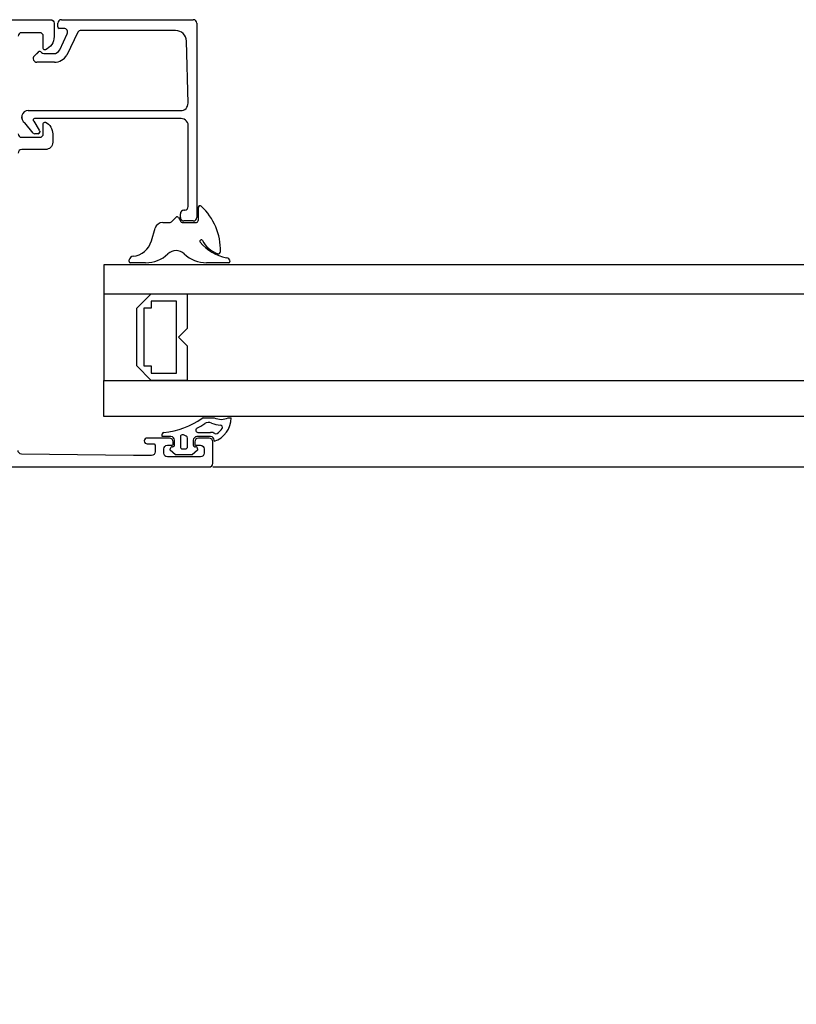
# Model space of a CAD drawing. Header units: millimetres. Extents: x 111285 to 237437, y -9513 to 52045.
# Tile 55 of 117: x 139152 to 139259, y 326 to 462. Entities that reach past the tile are written whole.
import ezdxf

# ---------------------------------------------------------------- set-up
doc = ezdxf.new("R2010")
doc.units = ezdxf.units.MM
doc.header["$LTSCALE"] = 100
doc.layers.get('0').update_dxf_attribs({"color": 252})
doc.layers.add('0-BUITENKOZIJNEN', color=252, linetype='Continuous')

# ---------------------------------------------------------------- blocks, each defined once
blk = doc.blocks.new('SR8-hori')
at = {"linetype": 'Continuous'}
for p, q in [((1544.5, 29.05), (1544.5, 30.87)), ((1539.57, 28.8), (1540.59, 28.8)), ((1540.77, 28.87), (1541.41, 29.52)), ((1541.73, 29.48), (1542.05, 28.92)), ((1542.26, 28.8), (1544.25, 28.8)), ((1537.99, 26.24), (1538.5, 28)), ((1534.92, 23.36), (1534.92, 23.62)), ((1548.89, 23.38), (1548.89, 23.36)), ((1959.75, 22.9), (1531.41, 22.9)), ((1531.41, 22.9), (1531.41, 18.9)), ((1537.19, 23.2), (1535.08, 23.2)), ((1548.72, 23.2), (1545.64, 23.2)), ((1531.41, 18.9), (1959.75, 18.9)), ((1531.41, 18.9), (1531.41, 6.9)), ((1535.96, 16.9), (1537.96, 18.9)), ((1537.96, 18.9), (1542.96, 18.9)), ((1541.46, 17.9), (1537.96, 17.9)), ((1537.96, 17.9), (1537.96, 16.9)), ((1541.46, 7.9), (1541.46, 17.9)), ((1542.96, 18.9), (1542.96, 14.1)), ((1535.96, 8.9), (1535.96, 16.9)), ((1537.96, 16.9), (1536.96, 16.9)), ((1536.96, 16.9), (1536.96, 8.9)), ((1542.96, 14.1), (1541.76, 12.9)), ((1541.76, 12.9), (1542.96, 11.7)), ((1542.96, 11.7), (1542.96, 6.9)), ((1537.96, 6.9), (1535.96, 8.9)), ((1536.96, 8.9), (1537.96, 8.9)), ((1537.96, 8.9), (1537.96, 7.9)), ((1531.41, 1.9), (1531.41, 6.9)), ((1531.41, 6.9), (1959.75, 6.9)), ((1537.96, 7.9), (1541.46, 7.9)), ((1542.96, 6.9), (1537.96, 6.9)), ((1959.75, 1.9), (1531.41, 1.9)), ((1545.04, 1.65), (1545.04, 1.65)), ((1545.21, 1.7), (1545.21, 1.7)), ((1545.21, 1.7), (1546.71, 1.7)), ((1546.71, 1.7), (1546.71, 1.7)), ((1548.66, 1.7), (1548.66, 1.7)), ((1548.66, 1.7), (1549.04, 1.7)), ((1549.04, 1.7), (1549.04, 1.7)), ((1544.3, 0.27), (1544.3, 0.27)), ((1545.38, 0.91), (1545.38, 0.91)), ((1547.55, 0.71), (1547.55, 0.71)), ((1547.79, 0.24), (1547.79, 0.24)), ((1540.7, -0.9), (1539.46, -0.9)), ((1539.46, -0.9), (1539.46, -0.9)), ((1539.48, -0.49), (1539.48, -0.49)), ((1540.7, -0.9), (1540.7, -0.9)), ((1542, -0.94), (1542, -0.94)), ((1542, -0.94), (1542, -2.3)), ((1542.82, -0.84), (1542.42, -0.66)), ((1542.82, -0.84), (1542.82, -0.84)), ((1543, -2.3), (1543, -1.11)), ((1543, -1.11), (1543, -1.11)), ((1546.2, -0.9), (1544.3, -0.9)), ((1544.3, -0.9), (1544.3, -0.9)), ((1544.44, -0.3), (1544.44, -0.3)), ((1544.44, -0.3), (1546.2, -0.3)), ((1546.2, -0.3), (1546.2, -0.3)), ((1546.2, -0.9), (1546.2, -0.9)), ((1546.77, -0.46), (1546.77, -0.46)), ((1547.1, -0.45), (1547.1, -0.45)), ((1540.6, -2.77), (1540.6, -2.6)), ((1540.6, -2.6), (1540.6, -2.6)), ((1540.9, -2.3), (1540.9, -2.3)), ((1540.9, -2.3), (1540.97, -2.3)), ((1540.97, -2.3), (1540.97, -2.3)), ((1541.2, -2.07), (1541.2, -1.4)), ((1541.2, -1.4), (1541.2, -1.4)), ((1541.2, -2.07), (1541.2, -2.07)), ((1542, -2.3), (1542, -2.3)), ((1542.3, -2.6), (1542.3, -2.6)), ((1542.3, -2.6), (1542.7, -2.6)), ((1542.7, -2.6), (1542.7, -2.6)), ((1543, -2.3), (1543, -2.3)), ((1543.8, -1.4), (1543.8, -1.4)), ((1543.8, -1.4), (1543.8, -2.07)), ((1543.8, -2.07), (1543.8, -2.07)), ((1544.03, -2.3), (1544.03, -2.3)), ((1544.03, -2.3), (1544.03, -2.3)), ((1544.03, -2.3), (1544.1, -2.3)), ((1544.1, -2.3), (1544.1, -2.3)), ((1544.4, -2.6), (1544.4, -2.6)), ((1544.4, -2.6), (1544.4, -2.77)), ((1546.7, -1.54), (1546.7, -1.4)), ((1546.7, -1.4), (1546.7, -1.4)), ((1546.7, -1.54), (1546.7, -1.54)), ((1541.35, -3.4), (1540.6, -2.77)), ((1540.6, -2.77), (1540.6, -2.77)), ((1543.65, -3.4), (1541.35, -3.4)), ((1541.35, -3.4), (1541.35, -3.4)), ((1544.4, -2.77), (1543.65, -3.4)), ((1543.65, -3.4), (1543.65, -3.4)), ((1544.4, -2.77), (1544.4, -2.77))]:
    blk.add_line(p, q, dxfattribs=at)
at = {"linetype": 'Continuous', "ltscale": 0.25}
blk.add_line((1546.5, -5.1), (1959.75, -5.1), dxfattribs=at)
at = {"linetype": 'Continuous'}
for points in [[(1475, 56.9), (1524, 56.9, -0.414214), (1524.5, 56.4), (1524.5, 54.56, -0.301511), (1523.28, 52.72, -0.536675), (1523, 52.9), (1523, 54.6, 0.414214), (1522.5, 55.1), (1520, 55.1, 0.414214), (1519.5, 54.6)], [(1519.5, 41.1, 0.414214), (1520, 40.6), (1522.5, 40.6, 0.414214), (1523, 41.1), (1523, 42.5, -0.553992), (1523.29, 42.68, -0.287008), (1524.3, 41.06), (1524.3, 39.9, -0.414214), (1523.3, 38.9), (1520, 38.9, 0.414214), (1519.5, 38.4)], [(1453, -5.1), (1546, -5.1), (1546, -5.1, 0.414214), (1546.5, -4.6), (1546.5, -1.6), (1546.5, -1.6, 0.414214), (1546, -1.1), (1546, -1.1), (1544.5, -1.1, 0.414214), (1544, -1.6), (1544, -1.9, 0.414214), (1544.2, -2.1), (1544.8, -2.1, -0.414214), (1545.3, -2.6), (1545.3, -2.6), (1545.3, -3.2, -0.414214), (1544.8, -3.7), (1540.2, -3.7), (1540.2, -3.7, -0.414214), (1539.7, -3.2), (1539.7, -3.2), (1539.7, -2.6, -0.414214), (1540.2, -2.1), (1540.2, -2.1), (1540.8, -2.1, 0.414214), (1541, -1.9), (1541, -1.6, 0.414214), (1540.5, -1.1), (1537.4, -1.1, 0.414214), (1537, -1.5, 0.414214), (1537.4, -1.9), (1538.3, -1.9, -0.414214), (1538.5, -2.1), (1538.5, -3), (1538.5, -3, -0.414214), (1538, -3.5), (1535.5, -3.5), (1519.99, -3.31), (1519.99, -3.31, -0.416823), (1519.5, -2.8)]]:
    blk.add_lwpolyline(points, format="xyb", dxfattribs=at)
for centre, radius, start, end in [((1544.75, 30.87), 0.245, 50.2709, 180), ((1539.04, 24.85), 8.54, 359.2397, 46.6585), ((1539.57, 27.69), 1.11, 90, 163.7287), ((1540.59, 29.05), 0.245, 270, 315), ((1541.56, 29.37), 0.205, 30, 135), ((1542.26, 29.05), 0.245, 210, 270), ((1544.25, 29.05), 0.245, 270, 0), ((1535.11, 27.08), 3, 276.3295, 343.7287), ((1544.9, 26.18), 0.209, 32.0188, 221.7753), ((1549.81, 30.43), 6.7, 220.8941, 257.7169), ((1548.39, 27.98), 3.72, 207.0392, 251.1729), ((1541.41, 23.25), 1.64, 46.5305, 133.4695), ((1547.28, 24.75), 0.3, 252.7936, 357.4917), ((1535.51, 23.51), 0.6, 96.3295, 168.707), ((1535.08, 23.36), 0.164, 180, 270), ((1537.19, 27.7), 4.5, 270, 313.4695), ((1545.64, 27.7), 4.5, 226.5305, 270), ((1548.39, 23.38), 0.5, 0, 90.3744), ((1548.72, 23.36), 0.164, 270, 0), ((1538.35, 11.49), 11.9, 276.5895, 304.2304), ((1545.21, 1.4), 0.3, 90, 124.2304), ((1545.61, 1.71), 3.43, 288.551, 359.803), ((1547.68, 3.99), 2.49, 247.0327, 292.9673), ((1544.44, 0), 0.3, 117.9226, 270), ((1538.35, 11.49), 12.7, 297.9226, 303.606), ((1545.93, 0.08), 1, 65.9017, 123.606), ((1547.68, 3.99), 3.29, 245.9017, 267.6668), ((1545.61, 1.71), 2.63, 304.5847, 325.8964), ((1547.54, 0.41), 0.3, 325.8964, 87.6668), ((1539.92, -0.72), 0.493, 151.9834, 200.925), ((1539.75, -0.63), 0.3, 96.5895, 151.9834), ((1540.7, -1.4), 0.5, 0, 90), ((1542.3, -0.94), 0.3, 66.8014, 180), ((1542.7, -1.11), 0.3, 0, 66.8014), ((1544.3, -1.4), 0.5, 90, 180), ((1546.2, -1.4), 1.1, 58.5138, 90), ((1546.2, -1.4), 0.5, 0, 90), ((1546.93, -0.21), 0.3, 238.5138, 304.5847), ((1540.9, -2.6), 0.3, 90, 180), ((1540.97, -2.07), 0.23, 270, 360), ((1542.3, -2.3), 0.3, 180, 270), ((1542.7, -2.3), 0.3, 270, 0), ((1544.03, -2.07), 0.23, 180, 270), ((1544.1, -2.6), 0.3, 0, 90)]:
    blk.add_arc(centre, radius, start, end, dxfattribs=at)
blk.add_arc((2467, -5.1), 1014.5, 179.99783, 270)
at = {"layer": '0-BUITENKOZIJNEN', "linetype": 'Continuous'}
for p, q in [((1525, 55.9), (1525, 56.4)), ((1525.5, 56.9), (1534.4, 56.9)), ((1534.4, 56.9), (1543.8, 56.9)), ((1543.8, 56.9), (1543.8, 56.9)), ((1544.3, 56.4), (1544.3, 29.5)), ((1525.87, 55.7), (1525.2, 55.7)), ((1525.29, 52.7), (1526.3, 54.95)), ((1527.8, 55.15), (1526.27, 52)), ((1534.4, 55.4), (1528.23, 55.4)), ((1541.34, 55.4), (1534.4, 55.4)), ((1543.07, 45.33), (1542.84, 53.94)), ((1521.75, 51.85), (1522.31, 52.41)), ((1523.09, 52.2), (1524.42, 52.2)), ((1524.54, 51), (1522.1, 51)), ((1520.91, 44.3), (1523.92, 44.3)), ((1523.92, 44.3), (1534.4, 44.3)), ((1534.4, 44.3), (1542.07, 44.3)), ((1521.58, 41.17), (1520.45, 42.61)), ((1521.7, 42.83), (1522.44, 41.59)), ((1524.15, 43.2), (1521.8, 43.2)), ((1534.4, 43.2), (1524.15, 43.2)), ((1542.1, 43.2), (1534.4, 43.2)), ((1522.3, 41.1), (1521.83, 41.1)), ((1522.5, 41.44), (1522.5, 41.3)), ((1543.1, 31), (1543.1, 42.04)), ((1543.1, 42.04), (1543.1, 42.04)), ((1542.5, 30.5), (1542.6, 30.5)), ((1542.6, 30.5), (1542.5, 30.5)), ((1542.5, 30.5), (1542.5, 30.5)), ((1542.5, 30.5), (1542.6, 30.5)), ((1542.6, 30.5), (1542.6, 30.5)), ((1542, 29.5), (1542, 30)), ((1542, 30), (1542, 30)), ((1542, 29.5), (1542, 29.5)), ((1543.8, 29), (1542.5, 29)), ((1542.5, 29), (1542.5, 29)), ((1543.8, 29), (1543.8, 29))]:
    blk.add_line(p, q, dxfattribs=at)
for centre, radius, start, end in [((1525.5, 56.4), 0.5, 90, 180), ((1543.8, 56.4), 0.5, 0, 90), ((1525.2, 55.9), 0.2, 180, 270), ((1525.87, 55.2), 0.5, 330, 90), ((1528.23, 54.9), 0.5, 90, 150), ((1541.34, 53.9), 1.5, 1.4815, 90), ((1522.52, 52.2), 0.3, 34.8499, 135), ((1523.09, 52.6), 0.4, 214.8499, 270), ((1524.42, 53.2), 1, 270, 330), ((1524.54, 53), 2, 270, 330), ((1522.1, 51.5), 0.5, 135, 270), ((1542.07, 45.3), 1, 270, 1.4815), ((1520.91, 43.39), 0.906, 90, 240), ((1521.8, 43), 0.2, 90, 240), ((1542.09, 42.18), 1.02, 351.8721, 89.594), ((1521.83, 41.6), 0.5, 240, 270), ((1522.3, 41.3), 0.2, 270, 360), ((1522.3, 41.44), 0.2, 0, 45), ((1542.5, 30), 0.5, 90, 180), ((1542.6, 31), 0.5, 270, 0), ((1542.5, 29.5), 0.5, 180, 270), ((1543.8, 29.5), 0.5, 270, 0)]:
    blk.add_arc(centre, radius, start, end, dxfattribs=at)
blk = doc.blocks.new('onderlegger beganegrond')
blk.add_blockref('SR8-hori', (11480, 405.1))

msp = doc.modelspace()

# ---------------------------------------------------------------- linework, layer by layer
at = {"linetype": 'Continuous'}
for p, q in [((139176.5, 434.15), (139176.5, 435.97)), ((139176.5, 434.15), (139176.5, 435.97)), ((139176.5, 434.15), (139176.5, 435.97)), ((139172.76, 433.97), (139173.41, 434.62)), ((139172.76, 433.97), (139173.41, 434.62)), ((139172.76, 433.97), (139173.41, 434.62)), ((139173.73, 434.58), (139174.05, 434.02)), ((139173.73, 434.58), (139174.05, 434.02)), ((139173.73, 434.58), (139174.05, 434.02)), ((139169.99, 431.34), (139170.5, 433.1)), ((139169.99, 431.34), (139170.5, 433.1)), ((139169.99, 431.34), (139170.5, 433.1)), ((139171.57, 433.9), (139172.59, 433.9)), ((139171.57, 433.9), (139172.59, 433.9)), ((139171.57, 433.9), (139172.59, 433.9)), ((139174.26, 433.9), (139176.25, 433.9)), ((139174.26, 433.9), (139176.25, 433.9)), ((139174.26, 433.9), (139176.25, 433.9)), ((139166.92, 428.46), (139166.92, 428.72)), ((139166.92, 428.46), (139166.92, 428.72)), ((139166.92, 428.46), (139166.92, 428.72)), ((139591.75, 428), (139163.41, 428)), ((139163.41, 428), (139163.41, 424)), ((139591.75, 428), (139163.41, 428)), ((139163.41, 428), (139163.41, 424)), ((139591.75, 428), (139163.41, 428)), ((139163.41, 428), (139163.41, 424)), ((139169.19, 428.3), (139167.08, 428.3)), ((139169.19, 428.3), (139167.08, 428.3)), ((139169.19, 428.3), (139167.08, 428.3)), ((139180.72, 428.3), (139177.63, 428.3)), ((139180.72, 428.3), (139177.63, 428.3)), ((139180.72, 428.3), (139177.63, 428.3)), ((139180.89, 428.48), (139180.89, 428.46)), ((139180.89, 428.48), (139180.89, 428.46)), ((139180.89, 428.48), (139180.89, 428.46)), ((139163.41, 424), (139591.75, 424)), ((139163.41, 424), (139163.41, 412)), ((139163.41, 424), (139591.75, 424)), ((139163.41, 424), (139163.41, 412)), ((139163.41, 424), (139591.75, 424)), ((139163.41, 424), (139163.41, 412)), ((139167.96, 422), (139169.96, 424)), ((139167.96, 422), (139169.96, 424)), ((139167.96, 422), (139169.96, 424)), ((139169.96, 424), (139174.96, 424)), ((139169.96, 424), (139174.96, 424)), ((139169.96, 424), (139174.96, 424)), ((139174.96, 424), (139174.96, 419.2)), ((139174.96, 424), (139174.96, 419.2)), ((139174.96, 424), (139174.96, 419.2)), ((139167.96, 414), (139167.96, 422)), ((139167.96, 414), (139167.96, 422)), ((139167.96, 414), (139167.96, 422)), ((139169.96, 422), (139168.96, 422)), ((139168.96, 422), (139168.96, 414)), ((139169.96, 422), (139168.96, 422)), ((139168.96, 422), (139168.96, 414)), ((139169.96, 422), (139168.96, 422)), ((139168.96, 422), (139168.96, 414)), ((139173.46, 423), (139169.96, 423)), ((139169.96, 423), (139169.96, 422)), ((139173.46, 423), (139169.96, 423)), ((139169.96, 423), (139169.96, 422)), ((139173.46, 423), (139169.96, 423)), ((139169.96, 423), (139169.96, 422)), ((139173.46, 413), (139173.46, 423)), ((139173.46, 413), (139173.46, 423)), ((139173.46, 413), (139173.46, 423)), ((139174.96, 419.2), (139173.76, 418)), ((139174.96, 419.2), (139173.76, 418)), ((139174.96, 419.2), (139173.76, 418)), ((139173.76, 418), (139174.96, 416.8)), ((139173.76, 418), (139174.96, 416.8)), ((139173.76, 418), (139174.96, 416.8)), ((139174.96, 416.8), (139174.96, 412)), ((139174.96, 416.8), (139174.96, 412)), ((139174.96, 416.8), (139174.96, 412)), ((139169.96, 412), (139167.96, 414)), ((139169.96, 412), (139167.96, 414)), ((139169.96, 412), (139167.96, 414)), ((139168.96, 414), (139169.96, 414)), ((139168.96, 414), (139169.96, 414)), ((139168.96, 414), (139169.96, 414)), ((139169.96, 414), (139169.96, 413)), ((139169.96, 414), (139169.96, 413)), ((139169.96, 414), (139169.96, 413)), ((139169.96, 413), (139173.46, 413)), ((139169.96, 413), (139173.46, 413)), ((139169.96, 413), (139173.46, 413)), ((139163.41, 407), (139163.41, 412)), ((139163.41, 412), (139591.75, 412)), ((139163.41, 407), (139163.41, 412)), ((139163.41, 412), (139591.75, 412)), ((139163.41, 407), (139163.41, 412)), ((139163.41, 412), (139591.75, 412)), ((139174.96, 412), (139169.96, 412)), ((139174.96, 412), (139169.96, 412)), ((139174.96, 412), (139169.96, 412)), ((139591.75, 407), (139163.41, 407)), ((139591.75, 407), (139163.41, 407)), ((139591.75, 407), (139163.41, 407)), ((139177.04, 406.75), (139177.04, 406.75)), ((139177.04, 406.75), (139177.04, 406.75)), ((139177.04, 406.75), (139177.04, 406.75)), ((139177.21, 406.8), (139177.21, 406.8)), ((139177.21, 406.8), (139178.71, 406.8)), ((139177.21, 406.8), (139177.21, 406.8)), ((139177.21, 406.8), (139178.71, 406.8)), ((139177.21, 406.8), (139177.21, 406.8)), ((139177.21, 406.8), (139178.71, 406.8)), ((139178.71, 406.8), (139178.71, 406.8)), ((139178.71, 406.8), (139178.71, 406.8)), ((139178.71, 406.8), (139178.71, 406.8)), ((139180.65, 406.8), (139180.65, 406.8)), ((139180.65, 406.8), (139181.04, 406.8)), ((139180.65, 406.8), (139180.65, 406.8)), ((139180.65, 406.8), (139181.04, 406.8)), ((139180.65, 406.8), (139180.65, 406.8)), ((139180.65, 406.8), (139181.04, 406.8)), ((139181.04, 406.8), (139181.04, 406.8)), ((139181.04, 406.8), (139181.04, 406.8)), ((139181.04, 406.8), (139181.04, 406.8)), ((139176.3, 405.37), (139176.3, 405.37)), ((139176.3, 405.37), (139176.3, 405.37)), ((139176.3, 405.37), (139176.3, 405.37)), ((139177.38, 406.01), (139177.38, 406.01)), ((139177.38, 406.01), (139177.38, 406.01)), ((139177.38, 406.01), (139177.38, 406.01)), ((139179.55, 405.81), (139179.55, 405.81)), ((139179.55, 405.81), (139179.55, 405.81)), ((139179.55, 405.81), (139179.55, 405.81)), ((139172.7, 404.2), (139171.46, 404.2)), ((139171.46, 404.2), (139171.46, 404.2)), ((139172.7, 404.2), (139171.46, 404.2)), ((139171.46, 404.2), (139171.46, 404.2)), ((139172.7, 404.2), (139171.46, 404.2)), ((139171.46, 404.2), (139171.46, 404.2)), ((139171.48, 404.61), (139171.48, 404.61)), ((139171.48, 404.61), (139171.48, 404.61)), ((139171.48, 404.61), (139171.48, 404.61)), ((139172.7, 404.2), (139172.7, 404.2)), ((139172.7, 404.2), (139172.7, 404.2)), ((139172.7, 404.2), (139172.7, 404.2)), ((139174, 404.16), (139174, 404.16)), ((139174, 404.16), (139174, 402.8)), ((139174, 404.16), (139174, 404.16)), ((139174, 404.16), (139174, 402.8)), ((139174, 404.16), (139174, 404.16)), ((139174, 404.16), (139174, 402.8)), ((139174.82, 404.26), (139174.42, 404.44)), ((139174.82, 404.26), (139174.42, 404.44)), ((139174.82, 404.26), (139174.42, 404.44)), ((139174.82, 404.26), (139174.82, 404.26)), ((139174.82, 404.26), (139174.82, 404.26)), ((139174.82, 404.26), (139174.82, 404.26)), ((139178.2, 404.2), (139176.3, 404.2)), ((139176.3, 404.2), (139176.3, 404.2)), ((139178.2, 404.2), (139176.3, 404.2)), ((139176.3, 404.2), (139176.3, 404.2)), ((139178.2, 404.2), (139176.3, 404.2)), ((139176.3, 404.2), (139176.3, 404.2)), ((139176.44, 404.8), (139176.44, 404.8)), ((139176.44, 404.8), (139178.2, 404.8)), ((139176.44, 404.8), (139176.44, 404.8)), ((139176.44, 404.8), (139178.2, 404.8)), ((139176.44, 404.8), (139176.44, 404.8)), ((139176.44, 404.8), (139178.2, 404.8)), ((139178.2, 404.8), (139178.2, 404.8)), ((139178.2, 404.8), (139178.2, 404.8)), ((139178.2, 404.8), (139178.2, 404.8)), ((139178.2, 404.2), (139178.2, 404.2)), ((139178.2, 404.2), (139178.2, 404.2)), ((139178.2, 404.2), (139178.2, 404.2)), ((139178.77, 404.64), (139178.77, 404.64)), ((139178.77, 404.64), (139178.77, 404.64)), ((139178.77, 404.64), (139178.77, 404.64)), ((139179.1, 404.65), (139179.1, 404.65)), ((139179.1, 404.65), (139179.1, 404.65)), ((139179.1, 404.65), (139179.1, 404.65)), ((139179.78, 405.34), (139179.78, 405.34)), ((139179.78, 405.34), (139179.78, 405.34)), ((139179.78, 405.34), (139179.78, 405.34)), ((139172.9, 402.8), (139172.9, 402.8)), ((139172.9, 402.8), (139172.97, 402.8)), ((139172.9, 402.8), (139172.9, 402.8)), ((139172.9, 402.8), (139172.97, 402.8)), ((139172.9, 402.8), (139172.9, 402.8)), ((139172.9, 402.8), (139172.97, 402.8)), ((139172.97, 402.8), (139172.97, 402.8)), ((139172.97, 402.8), (139172.97, 402.8)), ((139172.97, 402.8), (139172.97, 402.8)), ((139173.2, 403.03), (139173.2, 403.7)), ((139173.2, 403.7), (139173.2, 403.7)), ((139173.2, 403.03), (139173.2, 403.7)), ((139173.2, 403.7), (139173.2, 403.7)), ((139173.2, 403.03), (139173.2, 403.7)), ((139173.2, 403.7), (139173.2, 403.7)), ((139173.2, 403.03), (139173.2, 403.03)), ((139173.2, 403.03), (139173.2, 403.03)), ((139173.2, 403.03), (139173.2, 403.03)), ((139174, 402.8), (139174, 402.8)), ((139174, 402.8), (139174, 402.8)), ((139174, 402.8), (139174, 402.8)), ((139175, 402.8), (139175, 403.99)), ((139175, 403.99), (139175, 403.99)), ((139175, 402.8), (139175, 403.99)), ((139175, 403.99), (139175, 403.99)), ((139175, 402.8), (139175, 403.99)), ((139175, 403.99), (139175, 403.99)), ((139175, 402.8), (139175, 402.8)), ((139175, 402.8), (139175, 402.8)), ((139175, 402.8), (139175, 402.8)), ((139175.8, 403.7), (139175.8, 403.7)), ((139175.8, 403.7), (139175.8, 403.03)), ((139175.8, 403.7), (139175.8, 403.7)), ((139175.8, 403.7), (139175.8, 403.03)), ((139175.8, 403.7), (139175.8, 403.7)), ((139175.8, 403.7), (139175.8, 403.03)), ((139175.8, 403.03), (139175.8, 403.03)), ((139175.8, 403.03), (139175.8, 403.03)), ((139175.8, 403.03), (139175.8, 403.03)), ((139176.03, 402.8), (139176.03, 402.8)), ((139176.03, 402.8), (139176.03, 402.8)), ((139176.03, 402.8), (139176.1, 402.8)), ((139176.03, 402.8), (139176.03, 402.8)), ((139176.03, 402.8), (139176.03, 402.8)), ((139176.03, 402.8), (139176.1, 402.8)), ((139176.03, 402.8), (139176.03, 402.8)), ((139176.03, 402.8), (139176.03, 402.8)), ((139176.03, 402.8), (139176.1, 402.8)), ((139176.1, 402.8), (139176.1, 402.8)), ((139176.1, 402.8), (139176.1, 402.8)), ((139176.1, 402.8), (139176.1, 402.8)), ((139178.7, 403.56), (139178.7, 403.7)), ((139178.7, 403.7), (139178.7, 403.7)), ((139178.7, 403.56), (139178.7, 403.7)), ((139178.7, 403.7), (139178.7, 403.7)), ((139178.7, 403.56), (139178.7, 403.7)), ((139178.7, 403.7), (139178.7, 403.7)), ((139178.7, 403.56), (139178.7, 403.56)), ((139178.7, 403.56), (139178.7, 403.56)), ((139178.7, 403.56), (139178.7, 403.56)), ((139172.6, 402.33), (139172.6, 402.5)), ((139172.6, 402.5), (139172.6, 402.5)), ((139172.6, 402.33), (139172.6, 402.5)), ((139172.6, 402.5), (139172.6, 402.5)), ((139172.6, 402.33), (139172.6, 402.5)), ((139172.6, 402.5), (139172.6, 402.5)), ((139173.35, 401.7), (139172.6, 402.33)), ((139172.6, 402.33), (139172.6, 402.33)), ((139173.35, 401.7), (139172.6, 402.33)), ((139172.6, 402.33), (139172.6, 402.33)), ((139173.35, 401.7), (139172.6, 402.33)), ((139172.6, 402.33), (139172.6, 402.33)), ((139175.65, 401.7), (139173.35, 401.7)), ((139173.35, 401.7), (139173.35, 401.7)), ((139175.65, 401.7), (139173.35, 401.7)), ((139173.35, 401.7), (139173.35, 401.7)), ((139175.65, 401.7), (139173.35, 401.7)), ((139173.35, 401.7), (139173.35, 401.7)), ((139174.3, 402.5), (139174.3, 402.5)), ((139174.3, 402.5), (139174.7, 402.5)), ((139174.3, 402.5), (139174.3, 402.5)), ((139174.3, 402.5), (139174.7, 402.5)), ((139174.3, 402.5), (139174.3, 402.5)), ((139174.3, 402.5), (139174.7, 402.5)), ((139174.7, 402.5), (139174.7, 402.5)), ((139174.7, 402.5), (139174.7, 402.5)), ((139174.7, 402.5), (139174.7, 402.5)), ((139176.4, 402.33), (139175.65, 401.7)), ((139176.4, 402.33), (139175.65, 401.7)), ((139176.4, 402.33), (139175.65, 401.7)), ((139175.65, 401.7), (139175.65, 401.7)), ((139175.65, 401.7), (139175.65, 401.7)), ((139175.65, 401.7), (139175.65, 401.7)), ((139176.4, 402.5), (139176.4, 402.5)), ((139176.4, 402.5), (139176.4, 402.33)), ((139176.4, 402.5), (139176.4, 402.5)), ((139176.4, 402.5), (139176.4, 402.33)), ((139176.4, 402.5), (139176.4, 402.5)), ((139176.4, 402.5), (139176.4, 402.33)), ((139176.4, 402.33), (139176.4, 402.33)), ((139176.4, 402.33), (139176.4, 402.33)), ((139176.4, 402.33), (139176.4, 402.33))]:
    msp.add_line(p, q, dxfattribs=at)
at = {"linetype": 'Continuous', "ltscale": 0.25}
msp.add_line((139178.5, 400), (139591.75, 400), dxfattribs=at)
msp.add_line((139178.5, 400), (139591.75, 400), dxfattribs=at)
msp.add_line((139178.5, 400), (139591.75, 400), dxfattribs=at)
at = {"linetype": 'Continuous'}
for points in [[(139107, 462), (139156, 462, -0.414214), (139156.5, 461.5), (139156.5, 459.66, -0.301511), (139155.28, 457.82, -0.536675), (139155, 458), (139155, 459.7, 0.414214), (139154.5, 460.2), (139152, 460.2, 0.414214), (139151.5, 459.7)], [(139107, 462), (139156, 462, -0.414214), (139156.5, 461.5), (139156.5, 459.66, -0.301511), (139155.28, 457.82, -0.536675), (139155, 458), (139155, 459.7, 0.414214), (139154.5, 460.2), (139152, 460.2, 0.414214), (139151.5, 459.7)], [(139107, 462), (139156, 462, -0.414214), (139156.5, 461.5), (139156.5, 459.66, -0.301511), (139155.28, 457.82, -0.536675), (139155, 458), (139155, 459.7, 0.414214), (139154.5, 460.2), (139152, 460.2, 0.414214), (139151.5, 459.7)], [(139151.5, 446.2, 0.414214), (139152, 445.7), (139154.5, 445.7, 0.414214), (139155, 446.2), (139155, 447.6, -0.553992), (139155.29, 447.78, -0.287008), (139156.3, 446.16), (139156.3, 445, -0.414214), (139155.3, 444), (139152, 444, 0.414214), (139151.5, 443.5)], [(139151.5, 446.2, 0.414214), (139152, 445.7), (139154.5, 445.7, 0.414214), (139155, 446.2), (139155, 447.6, -0.553992), (139155.29, 447.78, -0.287008), (139156.3, 446.16), (139156.3, 445, -0.414214), (139155.3, 444), (139152, 444, 0.414214), (139151.5, 443.5)], [(139151.5, 446.2, 0.414214), (139152, 445.7), (139154.5, 445.7, 0.414214), (139155, 446.2), (139155, 447.6, -0.553992), (139155.29, 447.78, -0.287008), (139156.3, 446.16), (139156.3, 445, -0.414214), (139155.3, 444), (139152, 444, 0.414214), (139151.5, 443.5)], [(139085, 400), (139178, 400), (139178, 400, 0.414214), (139178.5, 400.5), (139178.5, 403.5), (139178.5, 403.5, 0.414214), (139178, 404), (139178, 404), (139176.5, 404, 0.414214), (139176, 403.5), (139176, 403.2, 0.414214), (139176.2, 403), (139176.8, 403, -0.414214), (139177.3, 402.5), (139177.3, 402.5), (139177.3, 401.9, -0.414214), (139176.8, 401.4), (139172.2, 401.4), (139172.2, 401.4, -0.414214), (139171.7, 401.9), (139171.7, 401.9), (139171.7, 402.5, -0.414214), (139172.2, 403), (139172.2, 403), (139172.8, 403, 0.414214), (139173, 403.2), (139173, 403.5, 0.414214), (139172.5, 404), (139169.4, 404, 0.414214), (139169, 403.6, 0.414214), (139169.4, 403.2), (139170.3, 403.2, -0.414214), (139170.5, 403), (139170.5, 402.1), (139170.5, 402.1, -0.414214), (139170, 401.6), (139167.5, 401.6), (139151.99, 401.79), (139151.99, 401.79, -0.416823), (139151.5, 402.3)], [(139085, 400), (139178, 400), (139178, 400, 0.414214), (139178.5, 400.5), (139178.5, 403.5), (139178.5, 403.5, 0.414214), (139178, 404), (139178, 404), (139176.5, 404, 0.414214), (139176, 403.5), (139176, 403.2, 0.414214), (139176.2, 403), (139176.8, 403, -0.414214), (139177.3, 402.5), (139177.3, 402.5), (139177.3, 401.9, -0.414214), (139176.8, 401.4), (139172.2, 401.4), (139172.2, 401.4, -0.414214), (139171.7, 401.9), (139171.7, 401.9), (139171.7, 402.5, -0.414214), (139172.2, 403), (139172.2, 403), (139172.8, 403, 0.414214), (139173, 403.2), (139173, 403.5, 0.414214), (139172.5, 404), (139169.4, 404, 0.414214), (139169, 403.6, 0.414214), (139169.4, 403.2), (139170.3, 403.2, -0.414214), (139170.5, 403), (139170.5, 402.1), (139170.5, 402.1, -0.414214), (139170, 401.6), (139167.5, 401.6), (139151.99, 401.79), (139151.99, 401.79, -0.416823), (139151.5, 402.3)], [(139085, 400), (139178, 400), (139178, 400, 0.414214), (139178.5, 400.5), (139178.5, 403.5), (139178.5, 403.5, 0.414214), (139178, 404), (139178, 404), (139176.5, 404, 0.414214), (139176, 403.5), (139176, 403.2, 0.414214), (139176.2, 403), (139176.8, 403, -0.414214), (139177.3, 402.5), (139177.3, 402.5), (139177.3, 401.9, -0.414214), (139176.8, 401.4), (139172.2, 401.4), (139172.2, 401.4, -0.414214), (139171.7, 401.9), (139171.7, 401.9), (139171.7, 402.5, -0.414214), (139172.2, 403), (139172.2, 403), (139172.8, 403, 0.414214), (139173, 403.2), (139173, 403.5, 0.414214), (139172.5, 404), (139169.4, 404, 0.414214), (139169, 403.6, 0.414214), (139169.4, 403.2), (139170.3, 403.2, -0.414214), (139170.5, 403), (139170.5, 402.1), (139170.5, 402.1, -0.414214), (139170, 401.6), (139167.5, 401.6), (139151.99, 401.79), (139151.99, 401.79, -0.416823), (139151.5, 402.3)]]:
    msp.add_lwpolyline(points, format="xyb", dxfattribs=at)
for centre, radius, start, end in [((139176.74, 435.97), 0.245, 50.2709, 180), ((139176.74, 435.97), 0.245, 50.2709, 180), ((139176.74, 435.97), 0.245, 50.2709, 180), ((139171.04, 429.95), 8.54, 359.2397, 46.6585), ((139171.04, 429.95), 8.54, 359.2397, 46.6585), ((139171.04, 429.95), 8.54, 359.2397, 46.6585), ((139173.55, 434.47), 0.205, 30, 135), ((139173.55, 434.47), 0.205, 30, 135), ((139173.55, 434.47), 0.205, 30, 135), ((139176.25, 434.15), 0.245, 270, 0), ((139176.25, 434.15), 0.245, 270, 0), ((139176.25, 434.15), 0.245, 270, 0), ((139171.57, 432.79), 1.11, 90, 163.7287), ((139171.57, 432.79), 1.11, 90, 163.7287), ((139171.57, 432.79), 1.11, 90, 163.7287), ((139172.59, 434.15), 0.245, 270, 315), ((139172.59, 434.15), 0.245, 270, 315), ((139172.59, 434.15), 0.245, 270, 315), ((139174.26, 434.15), 0.245, 210, 270), ((139174.26, 434.15), 0.245, 210, 270), ((139174.26, 434.15), 0.245, 210, 270), ((139167.11, 432.18), 3, 276.3295, 343.7287), ((139167.11, 432.18), 3, 276.3295, 343.7287), ((139167.11, 432.18), 3, 276.3295, 343.7287), ((139176.9, 431.28), 0.209, 32.0188, 221.7753), ((139176.9, 431.28), 0.209, 32.0188, 221.7753), ((139176.9, 431.28), 0.209, 32.0188, 221.7753), ((139180.39, 433.08), 3.72, 207.0392, 251.1729), ((139180.39, 433.08), 3.72, 207.0392, 251.1729), ((139180.39, 433.08), 3.72, 207.0392, 251.1729), ((139173.41, 428.35), 1.64, 46.5305, 133.4695), ((139173.41, 428.35), 1.64, 46.5305, 133.4695), ((139173.41, 428.35), 1.64, 46.5305, 133.4695), ((139181.81, 435.53), 6.7, 220.8941, 257.7169), ((139181.81, 435.53), 6.7, 220.8941, 257.7169), ((139181.81, 435.53), 6.7, 220.8941, 257.7169), ((139167.51, 428.61), 0.6, 96.3295, 168.707), ((139167.51, 428.61), 0.6, 96.3295, 168.707), ((139167.51, 428.61), 0.6, 96.3295, 168.707), ((139169.19, 432.8), 4.5, 270, 313.4695), ((139169.19, 432.8), 4.5, 270, 313.4695), ((139169.19, 432.8), 4.5, 270, 313.4695), ((139177.63, 432.8), 4.5, 226.5305, 270), ((139177.63, 432.8), 4.5, 226.5305, 270), ((139177.63, 432.8), 4.5, 226.5305, 270), ((139179.28, 429.85), 0.3, 252.7936, 357.4917), ((139179.28, 429.85), 0.3, 252.7936, 357.4917), ((139179.28, 429.85), 0.3, 252.7936, 357.4917), ((139180.39, 428.48), 0.5, 0, 90.3744), ((139180.39, 428.48), 0.5, 0, 90.3744), ((139180.39, 428.48), 0.5, 0, 90.3744), ((139167.08, 428.46), 0.164, 180, 270), ((139167.08, 428.46), 0.164, 180, 270), ((139167.08, 428.46), 0.164, 180, 270), ((139180.72, 428.46), 0.164, 270, 0), ((139180.72, 428.46), 0.164, 270, 0), ((139180.72, 428.46), 0.164, 270, 0), ((139170.35, 416.59), 11.9, 276.5895, 304.2304), ((139170.35, 416.59), 11.9, 276.5895, 304.2304), ((139170.35, 416.59), 11.9, 276.5895, 304.2304), ((139177.21, 406.5), 0.3, 90, 124.2304), ((139177.21, 406.5), 0.3, 90, 124.2304), ((139177.21, 406.5), 0.3, 90, 124.2304), ((139177.61, 406.81), 3.43, 288.551, 359.803), ((139177.61, 406.81), 3.43, 288.551, 359.803), ((139177.61, 406.81), 3.43, 288.551, 359.803), ((139179.68, 409.09), 2.49, 247.0327, 292.9673), ((139179.68, 409.09), 2.49, 247.0327, 292.9673), ((139179.68, 409.09), 2.49, 247.0327, 292.9673), ((139176.44, 405.1), 0.3, 117.9226, 270), ((139176.44, 405.1), 0.3, 117.9226, 270), ((139176.44, 405.1), 0.3, 117.9226, 270), ((139170.35, 416.59), 12.7, 297.9226, 303.606), ((139170.35, 416.59), 12.7, 297.9226, 303.606), ((139170.35, 416.59), 12.7, 297.9226, 303.606), ((139177.93, 405.18), 1, 65.9017, 123.606), ((139177.93, 405.18), 1, 65.9017, 123.606), ((139177.93, 405.18), 1, 65.9017, 123.606), ((139179.68, 409.09), 3.29, 245.9017, 267.6668), ((139179.68, 409.09), 3.29, 245.9017, 267.6668), ((139179.68, 409.09), 3.29, 245.9017, 267.6668), ((139179.54, 405.51), 0.3, 325.8964, 87.6668), ((139179.54, 405.51), 0.3, 325.8964, 87.6668), ((139179.54, 405.51), 0.3, 325.8964, 87.6668), ((139171.92, 404.38), 0.493, 151.9834, 200.925), ((139171.92, 404.38), 0.493, 151.9834, 200.925), ((139171.92, 404.38), 0.493, 151.9834, 200.925), ((139171.75, 404.47), 0.3, 96.5895, 151.9834), ((139171.75, 404.47), 0.3, 96.5895, 151.9834), ((139171.75, 404.47), 0.3, 96.5895, 151.9834), ((139172.7, 403.7), 0.5, 0, 90), ((139172.7, 403.7), 0.5, 0, 90), ((139172.7, 403.7), 0.5, 0, 90), ((139174.3, 404.16), 0.3, 66.8014, 180), ((139174.3, 404.16), 0.3, 66.8014, 180), ((139174.3, 404.16), 0.3, 66.8014, 180), ((139174.7, 403.99), 0.3, 0, 66.8014), ((139174.7, 403.99), 0.3, 0, 66.8014), ((139174.7, 403.99), 0.3, 0, 66.8014), ((139176.3, 403.7), 0.5, 90, 180), ((139176.3, 403.7), 0.5, 90, 180), ((139176.3, 403.7), 0.5, 90, 180), ((139178.2, 403.7), 1.1, 58.5138, 90), ((139178.2, 403.7), 1.1, 58.5138, 90), ((139178.2, 403.7), 1.1, 58.5138, 90), ((139178.2, 403.7), 0.5, 0, 90), ((139178.2, 403.7), 0.5, 0, 90), ((139178.2, 403.7), 0.5, 0, 90), ((139178.93, 404.89), 0.3, 238.5138, 304.5847), ((139178.93, 404.89), 0.3, 238.5138, 304.5847), ((139178.93, 404.89), 0.3, 238.5138, 304.5847), ((139177.61, 406.81), 2.63, 304.5847, 325.8964), ((139177.61, 406.81), 2.63, 304.5847, 325.8964), ((139177.61, 406.81), 2.63, 304.5847, 325.8964), ((139172.9, 402.5), 0.3, 90, 180), ((139172.9, 402.5), 0.3, 90, 180), ((139172.9, 402.5), 0.3, 90, 180), ((139172.97, 403.03), 0.23, 270, 360), ((139172.97, 403.03), 0.23, 270, 360), ((139172.97, 403.03), 0.23, 270, 360), ((139174.3, 402.8), 0.3, 180, 270), ((139174.3, 402.8), 0.3, 180, 270), ((139174.3, 402.8), 0.3, 180, 270), ((139174.7, 402.8), 0.3, 270, 0), ((139174.7, 402.8), 0.3, 270, 0), ((139174.7, 402.8), 0.3, 270, 0), ((139176.03, 403.03), 0.23, 180, 270), ((139176.03, 403.03), 0.23, 180, 270), ((139176.03, 403.03), 0.23, 180, 270), ((139176.1, 402.5), 0.3, 0, 90), ((139176.1, 402.5), 0.3, 0, 90), ((139176.1, 402.5), 0.3, 0, 90)]:
    msp.add_arc(centre, radius, start, end, dxfattribs=at)
at = {"layer": '0-BUITENKOZIJNEN', "linetype": 'Continuous'}
for p, q in [((139157, 461), (139157, 461.5)), ((139157, 461), (139157, 461.5)), ((139157, 461), (139157, 461.5)), ((139157.5, 462), (139166.4, 462)), ((139157.5, 462), (139166.4, 462)), ((139157.5, 462), (139166.4, 462)), ((139166.4, 462), (139175.8, 462)), ((139166.4, 462), (139175.8, 462)), ((139166.4, 462), (139175.8, 462)), ((139175.8, 462), (139175.8, 462)), ((139175.8, 462), (139175.8, 462)), ((139175.8, 462), (139175.8, 462)), ((139176.3, 461.5), (139176.3, 434.6)), ((139176.3, 461.5), (139176.3, 434.6)), ((139176.3, 461.5), (139176.3, 434.6)), ((139157.86, 460.8), (139157.2, 460.8)), ((139157.86, 460.8), (139157.2, 460.8)), ((139157.86, 460.8), (139157.2, 460.8)), ((139157.29, 457.8), (139158.3, 460.05)), ((139157.29, 457.8), (139158.3, 460.05)), ((139157.29, 457.8), (139158.3, 460.05)), ((139159.8, 460.25), (139158.27, 457.1)), ((139159.8, 460.25), (139158.27, 457.1)), ((139159.8, 460.25), (139158.27, 457.1)), ((139166.4, 460.5), (139160.23, 460.5)), ((139166.4, 460.5), (139160.23, 460.5)), ((139166.4, 460.5), (139160.23, 460.5)), ((139173.34, 460.5), (139166.4, 460.5)), ((139173.34, 460.5), (139166.4, 460.5)), ((139173.34, 460.5), (139166.4, 460.5)), ((139175.07, 450.43), (139174.84, 459.04)), ((139175.07, 450.43), (139174.84, 459.04)), ((139175.07, 450.43), (139174.84, 459.04)), ((139153.75, 456.95), (139154.3, 457.51)), ((139153.75, 456.95), (139154.3, 457.51)), ((139153.75, 456.95), (139154.3, 457.51)), ((139155.09, 457.3), (139156.42, 457.3)), ((139155.09, 457.3), (139156.42, 457.3)), ((139155.09, 457.3), (139156.42, 457.3)), ((139156.54, 456.1), (139154.1, 456.1)), ((139156.54, 456.1), (139154.1, 456.1)), ((139156.54, 456.1), (139154.1, 456.1)), ((139152.9, 449.4), (139155.91, 449.4)), ((139152.9, 449.4), (139155.91, 449.4)), ((139152.9, 449.4), (139155.91, 449.4)), ((139155.91, 449.4), (139166.4, 449.4)), ((139155.91, 449.4), (139166.4, 449.4)), ((139155.91, 449.4), (139166.4, 449.4)), ((139166.4, 449.4), (139174.07, 449.4)), ((139166.4, 449.4), (139174.07, 449.4)), ((139166.4, 449.4), (139174.07, 449.4)), ((139153.58, 446.27), (139152.45, 447.71)), ((139153.58, 446.27), (139152.45, 447.71)), ((139153.58, 446.27), (139152.45, 447.71)), ((139153.7, 447.93), (139154.44, 446.69)), ((139153.7, 447.93), (139154.44, 446.69)), ((139153.7, 447.93), (139154.44, 446.69)), ((139156.14, 448.3), (139153.8, 448.3)), ((139156.14, 448.3), (139153.8, 448.3)), ((139156.14, 448.3), (139153.8, 448.3)), ((139166.4, 448.3), (139156.14, 448.3)), ((139166.4, 448.3), (139156.14, 448.3)), ((139166.4, 448.3), (139156.14, 448.3)), ((139174.1, 448.3), (139166.4, 448.3)), ((139174.1, 448.3), (139166.4, 448.3)), ((139174.1, 448.3), (139166.4, 448.3)), ((139154.5, 446.54), (139154.5, 446.4)), ((139154.5, 446.54), (139154.5, 446.4)), ((139154.5, 446.54), (139154.5, 446.4)), ((139175.1, 436.1), (139175.1, 447.14)), ((139175.1, 447.14), (139175.1, 447.14)), ((139175.1, 436.1), (139175.1, 447.14)), ((139175.1, 447.14), (139175.1, 447.14)), ((139175.1, 436.1), (139175.1, 447.14)), ((139175.1, 447.14), (139175.1, 447.14)), ((139154.3, 446.2), (139153.83, 446.2)), ((139154.3, 446.2), (139153.83, 446.2)), ((139154.3, 446.2), (139153.83, 446.2)), ((139174.5, 435.6), (139174.6, 435.6)), ((139174.6, 435.6), (139174.5, 435.6)), ((139174.5, 435.6), (139174.5, 435.6)), ((139174.5, 435.6), (139174.6, 435.6)), ((139174.5, 435.6), (139174.6, 435.6)), ((139174.6, 435.6), (139174.5, 435.6)), ((139174.5, 435.6), (139174.5, 435.6)), ((139174.5, 435.6), (139174.6, 435.6)), ((139174.5, 435.6), (139174.6, 435.6)), ((139174.6, 435.6), (139174.5, 435.6)), ((139174.5, 435.6), (139174.5, 435.6)), ((139174.5, 435.6), (139174.6, 435.6)), ((139174.6, 435.6), (139174.6, 435.6)), ((139174.6, 435.6), (139174.6, 435.6)), ((139174.6, 435.6), (139174.6, 435.6)), ((139174, 434.6), (139174, 435.1)), ((139174, 435.1), (139174, 435.1)), ((139174, 434.6), (139174, 435.1)), ((139174, 435.1), (139174, 435.1)), ((139174, 434.6), (139174, 435.1)), ((139174, 435.1), (139174, 435.1)), ((139174, 434.6), (139174, 434.6)), ((139174, 434.6), (139174, 434.6)), ((139174, 434.6), (139174, 434.6)), ((139175.8, 434.1), (139174.5, 434.1)), ((139174.5, 434.1), (139174.5, 434.1)), ((139175.8, 434.1), (139174.5, 434.1)), ((139174.5, 434.1), (139174.5, 434.1)), ((139175.8, 434.1), (139174.5, 434.1)), ((139174.5, 434.1), (139174.5, 434.1)), ((139175.8, 434.1), (139175.8, 434.1)), ((139175.8, 434.1), (139175.8, 434.1)), ((139175.8, 434.1), (139175.8, 434.1))]:
    msp.add_line(p, q, dxfattribs=at)
for centre, radius, start, end in [((139157.5, 461.5), 0.5, 90, 180), ((139157.5, 461.5), 0.5, 90, 180), ((139157.5, 461.5), 0.5, 90, 180), ((139175.8, 461.5), 0.5, 0, 90), ((139175.8, 461.5), 0.5, 0, 90), ((139175.8, 461.5), 0.5, 0, 90), ((139157.2, 461), 0.2, 180, 270), ((139157.2, 461), 0.2, 180, 270), ((139157.2, 461), 0.2, 180, 270), ((139157.86, 460.3), 0.5, 330, 90), ((139157.86, 460.3), 0.5, 330, 90), ((139157.86, 460.3), 0.5, 330, 90), ((139160.23, 460), 0.5, 90, 150), ((139160.23, 460), 0.5, 90, 150), ((139160.23, 460), 0.5, 90, 150), ((139173.34, 459), 1.5, 1.4815, 90), ((139173.34, 459), 1.5, 1.4815, 90), ((139173.34, 459), 1.5, 1.4815, 90), ((139154.52, 457.3), 0.3, 34.8499, 135), ((139154.52, 457.3), 0.3, 34.8499, 135), ((139154.52, 457.3), 0.3, 34.8499, 135), ((139155.09, 457.7), 0.4, 214.8499, 270), ((139155.09, 457.7), 0.4, 214.8499, 270), ((139155.09, 457.7), 0.4, 214.8499, 270), ((139156.42, 458.3), 1, 270, 330), ((139156.42, 458.3), 1, 270, 330), ((139156.42, 458.3), 1, 270, 330), ((139154.1, 456.6), 0.5, 135, 270), ((139154.1, 456.6), 0.5, 135, 270), ((139154.1, 456.6), 0.5, 135, 270), ((139156.54, 458.1), 2, 270, 330), ((139156.54, 458.1), 2, 270, 330), ((139156.54, 458.1), 2, 270, 330), ((139174.07, 450.4), 1, 270, 1.4815), ((139174.07, 450.4), 1, 270, 1.4815), ((139174.07, 450.4), 1, 270, 1.4815), ((139152.9, 448.49), 0.906, 90, 240), ((139152.9, 448.49), 0.906, 90, 240), ((139152.9, 448.49), 0.906, 90, 240), ((139153.8, 448.1), 0.2, 90, 240), ((139153.8, 448.1), 0.2, 90, 240), ((139153.8, 448.1), 0.2, 90, 240), ((139174.09, 447.28), 1.02, 351.8721, 89.594), ((139174.09, 447.28), 1.02, 351.8721, 89.594), ((139174.09, 447.28), 1.02, 351.8721, 89.594), ((139154.3, 446.4), 0.2, 270, 360), ((139154.3, 446.4), 0.2, 270, 360), ((139154.3, 446.4), 0.2, 270, 360), ((139154.3, 446.54), 0.2, 0, 45), ((139154.3, 446.54), 0.2, 0, 45), ((139154.3, 446.54), 0.2, 0, 45), ((139153.83, 446.7), 0.5, 240, 270), ((139153.83, 446.7), 0.5, 240, 270), ((139153.83, 446.7), 0.5, 240, 270), ((139174.5, 435.1), 0.5, 90, 180), ((139174.5, 435.1), 0.5, 90, 180), ((139174.5, 435.1), 0.5, 90, 180), ((139174.6, 436.1), 0.5, 270, 0), ((139174.6, 436.1), 0.5, 270, 0), ((139174.6, 436.1), 0.5, 270, 0), ((139174.5, 434.6), 0.5, 180, 270), ((139174.5, 434.6), 0.5, 180, 270), ((139174.5, 434.6), 0.5, 180, 270), ((139175.8, 434.6), 0.5, 270, 0), ((139175.8, 434.6), 0.5, 270, 0), ((139175.8, 434.6), 0.5, 270, 0)]:
    msp.add_arc(centre, radius, start, end, dxfattribs=at)

# ---------------------------------------------------------------- block references
msp.add_blockref('onderlegger beganegrond', (126152, 0))

doc.saveas('drawing.dxf')
